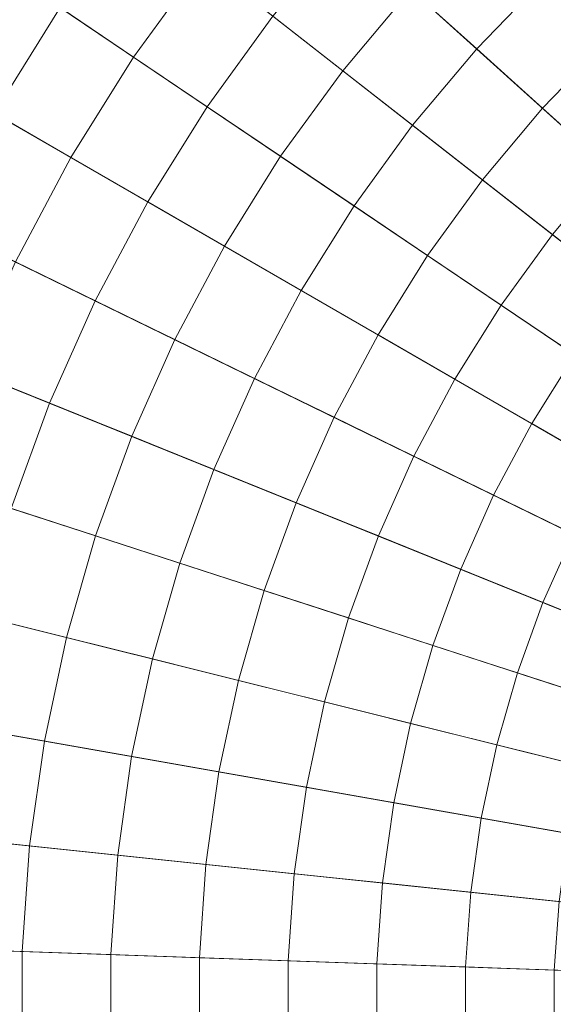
# Model space of a CAD drawing. Header units: centimetres. Extents: x -3.01 to 4.18, y -6.48 to 0.72.
# Tile 197 of 256: x 0.09 to 0.26, y -2.88 to -2.56. Entities that reach past the tile are written whole.
import ezdxf

# ---------------------------------------------------------------- set-up
doc = ezdxf.new("R2010")
doc.units = ezdxf.units.CM
doc.header["$LTSCALE"] = 2.54
doc.layers.add('Lucido design-1', color=7, linetype='Continuous')

# ---------------------------------------------------------------- blocks, each defined once
blk = doc.blocks.new('Gruppo-1')
at = {"color": 142, "linetype": 'Continuous', "lineweight": 9}
for points in [[(-0.1079, -2.16196, -14.60843), (-0.15636, -2.21215, -14.60843), (0.58636, -2.8809, -14.60843), (-0.1079, -2.16196, -14.60843)], [(0.58636, -2.8809, -13.70118), (-0.15636, -2.21215, -13.70118), (-0.1079, -2.16196, -13.70118), (0.58636, -2.8809, -13.70118)], [(-0.15636, -2.21215, -14.60843), (-0.2012, -2.26558, -14.60843), (0.58636, -2.8809, -14.60843), (-0.15636, -2.21215, -14.60843)], [(0.58636, -2.8809, -13.70118), (-0.2012, -2.26558, -13.70118), (-0.15636, -2.21215, -13.70118), (0.58636, -2.8809, -13.70118)], [(-0.2012, -2.26558, -14.60843), (-0.24221, -2.32202, -14.60843), (0.58636, -2.8809, -14.60843), (-0.2012, -2.26558, -14.60843)], [(0.58636, -2.8809, -13.70118), (-0.24221, -2.32202, -13.70118), (-0.2012, -2.26558, -13.70118), (0.58636, -2.8809, -13.70118)], [(-0.24221, -2.32202, -14.60843), (-0.27917, -2.38118, -14.60843), (0.58636, -2.8809, -14.60843), (-0.24221, -2.32202, -14.60843)], [(0.58636, -2.8809, -13.70118), (-0.27917, -2.38118, -13.70118), (-0.24221, -2.32202, -13.70118), (0.58636, -2.8809, -13.70118)], [(-0.27917, -2.38118, -14.60843), (-0.31193, -2.44277, -14.60843), (0.58636, -2.8809, -14.60843), (-0.27917, -2.38118, -14.60843)], [(0.58636, -2.8809, -13.70118), (-0.31193, -2.44277, -13.70118), (-0.27917, -2.38118, -13.70118), (0.58636, -2.8809, -13.70118)], [(-0.31193, -2.44277, -14.60843), (-0.3403, -2.5065, -14.60843), (0.58636, -2.8809, -14.60843), (-0.31193, -2.44277, -14.60843)], [(0.58636, -2.8809, -13.70118), (-0.3403, -2.5065, -13.70118), (-0.31193, -2.44277, -13.70118), (0.58636, -2.8809, -13.70118)], [(-0.3403, -2.5065, -14.60843), (-0.36416, -2.57206, -14.60843), (0.58636, -2.8809, -14.60843), (-0.3403, -2.5065, -14.60843)], [(0.58636, -2.8809, -13.70118), (-0.36416, -2.57206, -13.70118), (-0.3403, -2.5065, -13.70118), (0.58636, -2.8809, -13.70118)], [(-0.36416, -2.57206, -14.60843), (-0.38339, -2.63911, -14.60843), (0.58636, -2.8809, -14.60843), (-0.36416, -2.57206, -14.60843)], [(0.58636, -2.8809, -13.70118), (-0.38339, -2.63911, -13.70118), (-0.36416, -2.57206, -13.70118), (0.58636, -2.8809, -13.70118)], [(-0.38339, -2.63911, -14.60843), (-0.39789, -2.70735, -14.60843), (0.58636, -2.8809, -14.60843), (-0.38339, -2.63911, -14.60843)], [(0.58636, -2.8809, -13.70118), (-0.39789, -2.70735, -13.70118), (-0.38339, -2.63911, -13.70118), (0.58636, -2.8809, -13.70118)], [(-0.39789, -2.70735, -14.60843), (-0.4076, -2.77643, -14.60843), (0.58636, -2.8809, -14.60843), (-0.39789, -2.70735, -14.60843)], [(0.58636, -2.8809, -13.70118), (-0.4076, -2.77643, -13.70118), (-0.39789, -2.70735, -13.70118), (0.58636, -2.8809, -13.70118)], [(-0.4076, -2.77643, -14.60843), (-0.41246, -2.84602, -14.60843), (0.58636, -2.8809, -14.60843), (-0.4076, -2.77643, -14.60843)], [(0.58636, -2.8809, -13.70118), (-0.41246, -2.84602, -13.70118), (-0.4076, -2.77643, -13.70118), (0.58636, -2.8809, -13.70118)], [(-0.41246, -2.84602, -14.60843), (-0.41246, -2.91578, -14.60843), (0.58636, -2.8809, -14.60843), (-0.41246, -2.84602, -14.60843)], [(0.58636, -2.8809, -13.70118), (-0.41246, -2.91578, -13.70118), (-0.41246, -2.84602, -13.70118), (0.58636, -2.8809, -13.70118)]]:
    blk.add_polyline3d(points, dxfattribs=at)
for points in [[(0.33533, 0.70896, -13.70234), (0.08553, 0.68271, -13.70234), (0.58606, -2.87876, -13.70234), (0.58621, -2.87874, -13.70234)], [(0.08553, 0.68271, -13.70234), (-0.16184, 0.63909, -13.70234), (0.58591, -2.87878, -13.70234), (0.58606, -2.87876, -13.70234)], [(-0.16184, 0.63909, -13.70234), (-0.40555, 0.57832, -13.70234), (0.58577, -2.87882, -13.70234), (0.58591, -2.87878, -13.70234)], [(-0.40555, 0.57832, -13.70234), (-0.64444, 0.5007, -13.70234), (0.58562, -2.87887, -13.70234), (0.58577, -2.87882, -13.70234)], [(-0.64444, 0.5007, -13.70234), (-0.87733, 0.40661, -13.70234), (0.58548, -2.87892, -13.70234), (0.58562, -2.87887, -13.70234)], [(-0.87733, 0.40661, -13.70234), (-1.10309, 0.2965, -13.70234), (0.58535, -2.87899, -13.70234), (0.58548, -2.87892, -13.70234)], [(-1.10309, 0.2965, -13.70234), (-1.32062, 0.17091, -13.70234), (0.58522, -2.87906, -13.70234), (0.58535, -2.87899, -13.70234)], [(-1.32062, 0.17091, -13.70234), (-1.52886, 0.03045, -13.70234), (0.58509, -2.87915, -13.70234), (0.58522, -2.87906, -13.70234)], [(-1.52886, 0.03045, -13.70234), (-1.72679, -0.12419, -13.70234), (0.58497, -2.87924, -13.70234), (0.58509, -2.87915, -13.70234)], [(-1.72679, -0.12419, -13.70234), (-1.91345, -0.29226, -13.70234), (0.58486, -2.87934, -13.70234), (0.58497, -2.87924, -13.70234)], [(-1.91345, -0.29226, -13.70234), (-2.08794, -0.47295, -13.70234), (0.58475, -2.87945, -13.70234), (0.58486, -2.87934, -13.70234)], [(-2.08794, -0.47295, -13.70234), (-2.24939, -0.66536, -13.70234), (0.58466, -2.87957, -13.70234), (0.58475, -2.87945, -13.70234)], [(-2.24939, -0.66536, -13.70234), (-2.39704, -0.86857, -13.70234), (0.58457, -2.87969, -13.70234), (0.58466, -2.87957, -13.70234)], [(-2.39704, -0.86857, -13.70234), (-2.53014, -1.08159, -13.70234), (0.58449, -2.87982, -13.70234), (0.58457, -2.87969, -13.70234)], [(-2.53014, -1.08159, -13.70234), (-2.64806, -1.30336, -13.70234), (0.58442, -2.87995, -13.70234), (0.58449, -2.87982, -13.70234)], [(-2.64806, -1.30336, -13.70234), (-2.75023, -1.53283, -13.70234), (0.58436, -2.88009, -13.70234), (0.58442, -2.87995, -13.70234)], [(-2.75023, -1.53283, -13.70234), (-2.83614, -1.76886, -13.70234), (0.58431, -2.88023, -13.70234), (0.58436, -2.88009, -13.70234)], [(-2.83614, -1.76886, -13.70234), (-2.90537, -2.01031, -13.70234), (0.58426, -2.88038, -13.70234), (0.58431, -2.88023, -13.70234)], [(-2.90537, -2.01031, -13.70234), (-2.95759, -2.256, -13.70234), (0.58423, -2.88052, -13.70234), (0.58426, -2.88038, -13.70234)], [(-2.95759, -2.256, -13.70234), (-2.99255, -2.50474, -13.70234), (0.58421, -2.88067, -13.70234), (0.58423, -2.88052, -13.70234)], [(-2.99255, -2.50474, -13.70234), (-3.01007, -2.75531, -13.70234), (0.5842, -2.88082, -13.70234), (0.58421, -2.88067, -13.70234)], [(0.14851, -2.53881, -12.62129), (0.12572, -2.57019, -12.62129), (0.10162, -2.55394, -12.62383), (0.12561, -2.52092, -12.62383)], [(0.30399, -2.54438, -12.61211), (0.2812, -2.5649, -12.61211), (0.26099, -2.54396, -12.61426), (0.28528, -2.52209, -12.61426)], [(0.26099, -2.54396, -12.61426), (0.23828, -2.56748, -12.61426), (0.21666, -2.54802, -12.6165), (0.24078, -2.52304, -12.6165)], [(0.21666, -2.54802, -12.6165), (0.19434, -2.57462, -12.6165), (0.17142, -2.55671, -12.61884), (0.19505, -2.52856, -12.61884)], [(0.10162, -2.55394, -12.62383), (0.07999, -2.58855, -12.62383), (0.05483, -2.57402, -12.62648), (0.07753, -2.53769, -12.62648)], [(0.17142, -2.55671, -12.61884), (0.14982, -2.58645, -12.61884), (0.12572, -2.57019, -12.62129), (0.14851, -2.53881, -12.62129)], [(0.2812, -2.5649, -12.61211), (0.2599, -2.58695, -12.61211), (0.23828, -2.56748, -12.61426), (0.26099, -2.54396, -12.61426)], [(0.23828, -2.56748, -12.61426), (0.21726, -2.59253, -12.61426), (0.19434, -2.57462, -12.6165), (0.21666, -2.54802, -12.6165)], [(0.12572, -2.57019, -12.62129), (0.10516, -2.60308, -12.62129), (0.07999, -2.58855, -12.62383), (0.10162, -2.55394, -12.62383)], [(0.19434, -2.57462, -12.6165), (0.17393, -2.60271, -12.6165), (0.14982, -2.58645, -12.61884), (0.17142, -2.55671, -12.61884)], [(0.2599, -2.58695, -12.61211), (0.24019, -2.61044, -12.61211), (0.21726, -2.59253, -12.61426), (0.23828, -2.56748, -12.61426)], [(0.30142, -2.58583, -12.61007), (0.28153, -2.60643, -12.61007), (0.2599, -2.58695, -12.61211), (0.2812, -2.5649, -12.61211)], [(0.14982, -2.58645, -12.61884), (0.13034, -2.61762, -12.61884), (0.10516, -2.60308, -12.62129), (0.12572, -2.57019, -12.62129)], [(0.21726, -2.59253, -12.61426), (0.19805, -2.61898, -12.61426), (0.17393, -2.60271, -12.6165), (0.19434, -2.57462, -12.6165)], [(0.17393, -2.60271, -12.6165), (0.15553, -2.63216, -12.6165), (0.13034, -2.61762, -12.61884), (0.14982, -2.58645, -12.61884)], [(0.28153, -2.60643, -12.61007), (0.26313, -2.62836, -12.61007), (0.24019, -2.61044, -12.61211), (0.2599, -2.58695, -12.61211)], [(0.10516, -2.60308, -12.62129), (0.08696, -2.63732, -12.62129), (0.06083, -2.62458, -12.62383), (0.07999, -2.58855, -12.62383)], [(0.24019, -2.61044, -12.61211), (0.22217, -2.63525, -12.61211), (0.19805, -2.61898, -12.61426), (0.21726, -2.59253, -12.61426)], [(0.13034, -2.61762, -12.61884), (0.11309, -2.65007, -12.61884), (0.08696, -2.63732, -12.62129), (0.10516, -2.60308, -12.62129)], [(0.19805, -2.61898, -12.61426), (0.18072, -2.6467, -12.61426), (0.15553, -2.63216, -12.6165), (0.17393, -2.60271, -12.6165)], [(0.30316, -2.62591, -12.60813), (0.28607, -2.64628, -12.60813), (0.26313, -2.62836, -12.61007), (0.28153, -2.60643, -12.61007)], [(0.26313, -2.62836, -12.61007), (0.2463, -2.65152, -12.61007), (0.22217, -2.63525, -12.61211), (0.24019, -2.61044, -12.61211)], [(0.15553, -2.63216, -12.6165), (0.13923, -2.66282, -12.6165), (0.11309, -2.65007, -12.61884), (0.13034, -2.61762, -12.61884)], [(0.22217, -2.63525, -12.61211), (0.20592, -2.66125, -12.61211), (0.18072, -2.6467, -12.61426), (0.19805, -2.61898, -12.61426)], [(0.28607, -2.64628, -12.60813), (0.27043, -2.6678, -12.60813), (0.2463, -2.65152, -12.61007), (0.26313, -2.62836, -12.61007)], [(0.18072, -2.6467, -12.61426), (0.16537, -2.67557, -12.61426), (0.13923, -2.66282, -12.6165), (0.15553, -2.63216, -12.6165)], [(0.2463, -2.65152, -12.61007), (0.23113, -2.6758, -12.61007), (0.20592, -2.66125, -12.61211), (0.22217, -2.63525, -12.61211)], [(0.11309, -2.65007, -12.61884), (0.09814, -2.68364, -12.61884), (0.07118, -2.67275, -12.62129), (0.08696, -2.63732, -12.62129)], [(0.20592, -2.66125, -12.61211), (0.19152, -2.68832, -12.61211), (0.16537, -2.67557, -12.61426), (0.18072, -2.6467, -12.61426)], [(0.13923, -2.66282, -12.6165), (0.1251, -2.69454, -12.6165), (0.09814, -2.68364, -12.61884), (0.11309, -2.65007, -12.61884)], [(0.27043, -2.6678, -12.60813), (0.25634, -2.69036, -12.60813), (0.23113, -2.6758, -12.61007), (0.2463, -2.65152, -12.61007)], [(0.23113, -2.6758, -12.61007), (0.21768, -2.70108, -12.61007), (0.19152, -2.68832, -12.61211), (0.20592, -2.66125, -12.61211)], [(0.16537, -2.67557, -12.61426), (0.15207, -2.70544, -12.61426), (0.1251, -2.69454, -12.6165), (0.13923, -2.66282, -12.6165)], [(0.29457, -2.68408, -12.60629), (0.28155, -2.70492, -12.60629), (0.25634, -2.69036, -12.60813), (0.27043, -2.6678, -12.60813)], [(0.09814, -2.68364, -12.61884), (0.08557, -2.71818, -12.61884), (0.05792, -2.7092, -12.62129), (0.07118, -2.67275, -12.62129)], [(0.19152, -2.68832, -12.61211), (0.17905, -2.71634, -12.61211), (0.15207, -2.70544, -12.61426), (0.16537, -2.67557, -12.61426)], [(0.25634, -2.69036, -12.60813), (0.24385, -2.71384, -12.60813), (0.21768, -2.70108, -12.61007), (0.23113, -2.6758, -12.61007)], [(0.1251, -2.69454, -12.6165), (0.11323, -2.72717, -12.6165), (0.08557, -2.71818, -12.61884), (0.09814, -2.68364, -12.61884)], [(0.21768, -2.70108, -12.61007), (0.20604, -2.72724, -12.61007), (0.17905, -2.71634, -12.61211), (0.19152, -2.68832, -12.61211)], [(0.28155, -2.70492, -12.60629), (0.27002, -2.72661, -12.60629), (0.24385, -2.71384, -12.60813), (0.25634, -2.69036, -12.60813)], [(0.15207, -2.70544, -12.61426), (0.14089, -2.73616, -12.61426), (0.11323, -2.72717, -12.6165), (0.1251, -2.69454, -12.6165)], [(0.24385, -2.71384, -12.60813), (0.23303, -2.73814, -12.60813), (0.20604, -2.72724, -12.61007), (0.21768, -2.70108, -12.61007)], [(0.17905, -2.71634, -12.61211), (0.16857, -2.74515, -12.61211), (0.14089, -2.73616, -12.61426), (0.15207, -2.70544, -12.61426)], [(0.27002, -2.72661, -12.60629), (0.26003, -2.74905, -12.60629), (0.23303, -2.73814, -12.60813), (0.24385, -2.71384, -12.60813)], [(0.11323, -2.72717, -12.6165), (0.10366, -2.76055, -12.6165), (0.07544, -2.75351, -12.61884), (0.08557, -2.71818, -12.61884)], [(0.20604, -2.72724, -12.61007), (0.19625, -2.75414, -12.61007), (0.16857, -2.74515, -12.61211), (0.17905, -2.71634, -12.61211)], [(0.14089, -2.73616, -12.61426), (0.13188, -2.76758, -12.61426), (0.10366, -2.76055, -12.6165), (0.11323, -2.72717, -12.6165)], [(0.23303, -2.73814, -12.60813), (0.22393, -2.76314, -12.60813), (0.19625, -2.75414, -12.61007), (0.20604, -2.72724, -12.61007)], [(0.2962, -2.73938, -12.60456), (0.28703, -2.75996, -12.60456), (0.26003, -2.74905, -12.60629), (0.27002, -2.72661, -12.60629)], [(0.16857, -2.74515, -12.61211), (0.16011, -2.77462, -12.61211), (0.13188, -2.76758, -12.61426), (0.14089, -2.73616, -12.61426)], [(0.26003, -2.74905, -12.60629), (0.25163, -2.77214, -12.60629), (0.22393, -2.76314, -12.60813), (0.23303, -2.73814, -12.60813)], [(0.19625, -2.75414, -12.61007), (0.18835, -2.78166, -12.61007), (0.16011, -2.77462, -12.61211), (0.16857, -2.74515, -12.61211)], [(0.28703, -2.75996, -12.60456), (0.27932, -2.78114, -12.60456), (0.25163, -2.77214, -12.60629), (0.26003, -2.74905, -12.60629)], [(0.10366, -2.76055, -12.6165), (0.09644, -2.79451, -12.6165), (0.0678, -2.78946, -12.61884), (0.07544, -2.75351, -12.61884)], [(0.22393, -2.76314, -12.60813), (0.2166, -2.78871, -12.60813), (0.18835, -2.78166, -12.61007), (0.19625, -2.75414, -12.61007)], [(-3.01007, -2.75531, -13.70234), (-3.01007, -3.00649, -13.70234), (0.5842, -2.88097, -13.70234), (0.5842, -2.88082, -13.70234)], [(0.13188, -2.76758, -12.61426), (0.12508, -2.79956, -12.61426), (0.09644, -2.79451, -12.6165), (0.10366, -2.76055, -12.6165)], [(0.25163, -2.77214, -12.60629), (0.24485, -2.79575, -12.60629), (0.2166, -2.78871, -12.60813), (0.22393, -2.76314, -12.60813)], [(0.16011, -2.77462, -12.61211), (0.15374, -2.80462, -12.61211), (0.12508, -2.79956, -12.61426), (0.13188, -2.76758, -12.61426)], [(0.27932, -2.78114, -12.60456), (0.27311, -2.8028, -12.60456), (0.24485, -2.79575, -12.60629), (0.25163, -2.77214, -12.60629)], [(0.18835, -2.78166, -12.61007), (0.1824, -2.80967, -12.61007), (0.15374, -2.80462, -12.61211), (0.16011, -2.77462, -12.61211)], [(0.2166, -2.78871, -12.60813), (0.21107, -2.81472, -12.60813), (0.1824, -2.80967, -12.61007), (0.18835, -2.78166, -12.61007)], [(0.09644, -2.79451, -12.6165), (0.0916, -2.8289, -12.6165), (0.06268, -2.82586, -12.61884), (0.0678, -2.78946, -12.61884)], [(0.24485, -2.79575, -12.60629), (0.23975, -2.81978, -12.60629), (0.21107, -2.81472, -12.60813), (0.2166, -2.78871, -12.60813)], [(0.12508, -2.79956, -12.61426), (0.12053, -2.83194, -12.61426), (0.0916, -2.8289, -12.6165), (0.09644, -2.79451, -12.6165)], [(0.27311, -2.8028, -12.60456), (0.26843, -2.82484, -12.60456), (0.23975, -2.81978, -12.60629), (0.24485, -2.79575, -12.60629)], [(0.15374, -2.80462, -12.61211), (0.14947, -2.83498, -12.61211), (0.12053, -2.83194, -12.61426), (0.12508, -2.79956, -12.61426)], [(0.1824, -2.80967, -12.61007), (0.17842, -2.83802, -12.61007), (0.14947, -2.83498, -12.61211), (0.15374, -2.80462, -12.61211)], [(0.21107, -2.81472, -12.60813), (0.20737, -2.84106, -12.60813), (0.17842, -2.83802, -12.61007), (0.1824, -2.80967, -12.61007)], [(0.23975, -2.81978, -12.60629), (0.23633, -2.84411, -12.60629), (0.20737, -2.84106, -12.60813), (0.21107, -2.81472, -12.60813)], [(0.26843, -2.82484, -12.60456), (0.26529, -2.84715, -12.60456), (0.23633, -2.84411, -12.60629), (0.23975, -2.81978, -12.60629)], [(0.0916, -2.8289, -12.6165), (0.08918, -2.86354, -12.6165), (0.06012, -2.86252, -12.61884), (0.06268, -2.82586, -12.61884)], [(0.12053, -2.83194, -12.61426), (0.11825, -2.86455, -12.61426), (0.08918, -2.86354, -12.6165), (0.0916, -2.8289, -12.6165)], [(0.14947, -2.83498, -12.61211), (0.14733, -2.86557, -12.61211), (0.11825, -2.86455, -12.61426), (0.12053, -2.83194, -12.61426)], [(0.17842, -2.83802, -12.61007), (0.17642, -2.86658, -12.61007), (0.14733, -2.86557, -12.61211), (0.14947, -2.83498, -12.61211)], [(0.20737, -2.84106, -12.60813), (0.20551, -2.8676, -12.60813), (0.17642, -2.86658, -12.61007), (0.17842, -2.83802, -12.61007)], [(0.23633, -2.84411, -12.60629), (0.23461, -2.86861, -12.60629), (0.20551, -2.8676, -12.60813), (0.20737, -2.84106, -12.60813)], [(0.26529, -2.84715, -12.60456), (0.26372, -2.86963, -12.60456), (0.23461, -2.86861, -12.60629), (0.23633, -2.84411, -12.60629)], [(0.08918, -2.86354, -12.6165), (0.08918, -2.89826, -12.6165), (0.06012, -2.89927, -12.61884), (0.06012, -2.86252, -12.61884)], [(0.11825, -2.86455, -12.61426), (0.11825, -2.89724, -12.61426), (0.08918, -2.89826, -12.6165), (0.08918, -2.86354, -12.6165)], [(0.14733, -2.86557, -12.61211), (0.14733, -2.89623, -12.61211), (0.11825, -2.89724, -12.61426), (0.11825, -2.86455, -12.61426)], [(0.17642, -2.86658, -12.61007), (0.17642, -2.89521, -12.61007), (0.14733, -2.89623, -12.61211), (0.14733, -2.86557, -12.61211)], [(0.20551, -2.8676, -12.60813), (0.20551, -2.8942, -12.60813), (0.17642, -2.89521, -12.61007), (0.17642, -2.86658, -12.61007)], [(0.23461, -2.86861, -12.60629), (0.23461, -2.89318, -12.60629), (0.20551, -2.8942, -12.60813), (0.20551, -2.8676, -12.60813)], [(0.26372, -2.86963, -12.60456), (0.26372, -2.89217, -12.60456), (0.23461, -2.89318, -12.60629), (0.23461, -2.86861, -12.60629)]]:
    blk.add_3dface(points, dxfattribs=at)

msp = doc.modelspace()

# ---------------------------------------------------------------- block references
at = {"layer": 'Lucido design-1', "color": 7}
msp.add_blockref('Gruppo-1', (0, 0), dxfattribs=at)

doc.saveas('drawing.dxf')
